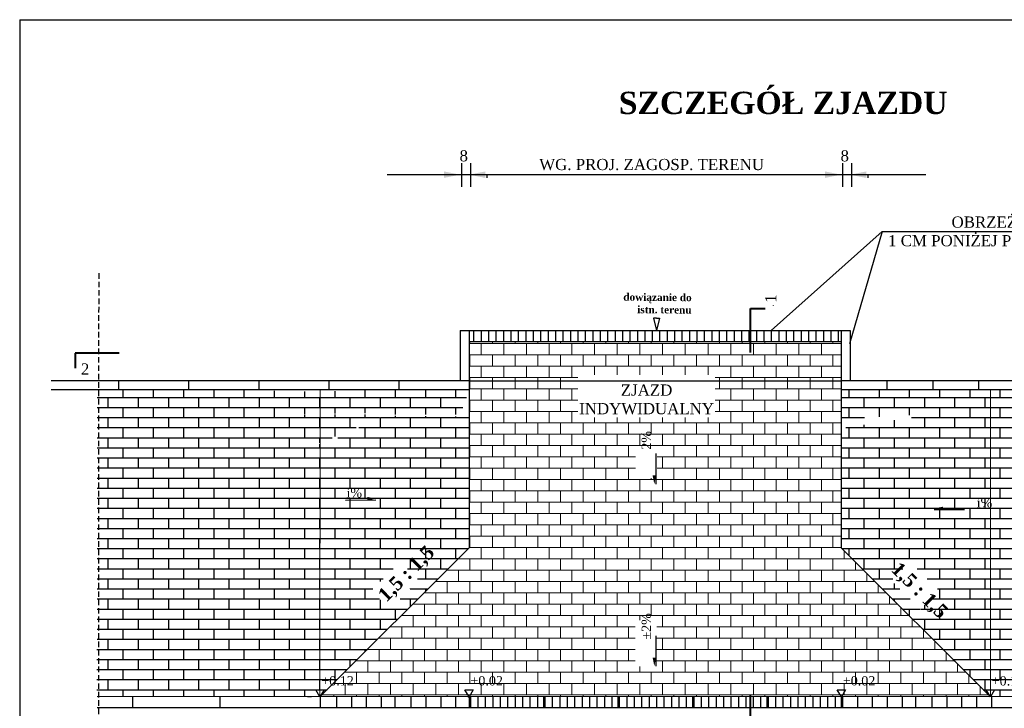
# Model space of a CAD drawing. Header units: metres. Extents: x 592 to 2592, y -1 to 2567.
# Tile 11 of 15: x 592 to 1915, y 1641 to 2567. Entities that reach past the tile are written whole.
import ezdxf

# ---------------------------------------------------------------- set-up
doc = ezdxf.new("R2010")
doc.units = ezdxf.units.M
doc.linetypes.add('DASHED', pattern=[0.75, 0.5, -0.25])
for name, color, linetype, lineweight in [('_kreskowanie', 251, 'Continuous', 5), ('gruba', 7, 'Continuous', 40), ('krawędzie', 7, 'Continuous', 30)]:
    doc.layers.add(name, color=color, linetype=linetype, lineweight=lineweight)
doc.styles.get("Standard").update_dxf_attribs({"font": 'simplex.shx'})

msp = doc.modelspace()

# ---------------------------------------------------------------- hatches: boundary and pattern name
h = msp.add_hatch(color=32)
h.paths.add_polyline_path([(1162.34, 2354.373), (1162.341, 2358.777), (1173.716, 2358.773, -0.00155746), (1173.709, 2356.658)])
h.paths.add_polyline_path([(1173.716, 2358.773), (1162.341, 2358.777), (1162.343, 2363.18), (1173.71, 2360.888, -0.00155746)])
h.paths.add_polyline_path([(1184.216, 2358.769), (1173.716, 2358.773, 0.00155746), (1173.71, 2360.888)])
h.paths.add_polyline_path([(1173.709, 2356.658, 0.00155746), (1173.716, 2358.773), (1184.216, 2358.769)])
h = msp.add_hatch(color=32)
h.paths.add_polyline_path([(1218.09, 2354.376), (1218.089, 2358.78), (1206.714, 2358.776, 0.00155746), (1206.721, 2356.661)])
h.paths.add_polyline_path([(1206.714, 2358.776), (1218.089, 2358.78), (1218.087, 2363.183), (1206.72, 2360.891, 0.00155746)])
h.paths.add_polyline_path([(1196.214, 2358.773), (1206.714, 2358.776, -0.00155746), (1206.72, 2360.891)])
h.paths.add_polyline_path([(1206.721, 2356.661, -0.00155746), (1206.714, 2358.776), (1196.214, 2358.773)])
h = msp.add_hatch(color=32)
h.paths.add_polyline_path([(1674.337, 2354.362), (1674.339, 2358.766), (1685.714, 2358.762, -0.00155746), (1685.706, 2356.647)])
h.paths.add_polyline_path([(1685.714, 2358.762), (1674.339, 2358.766), (1674.34, 2363.169), (1685.708, 2360.877, -0.00155746)])
h.paths.add_polyline_path([(1696.214, 2358.759), (1685.714, 2358.762, 0.00155746), (1685.708, 2360.877)])
h.paths.add_polyline_path([(1685.706, 2356.647, 0.00155746), (1685.714, 2358.762), (1696.214, 2358.759)])
h = msp.add_hatch(color=32)
h.paths.add_polyline_path([(1730.087, 2354.365), (1730.086, 2358.769), (1718.711, 2358.765, 0.00155746), (1718.718, 2356.65)])
h.paths.add_polyline_path([(1718.711, 2358.765), (1730.086, 2358.769), (1730.085, 2363.172), (1718.717, 2360.88, 0.00155746)])
h.paths.add_polyline_path([(1708.211, 2358.762), (1718.711, 2358.765, -0.00155746), (1718.717, 2360.88)])
h.paths.add_polyline_path([(1718.718, 2356.65, -0.00155746), (1718.711, 2358.765), (1708.211, 2358.762)])
at = {"true_color": 0x939598}
h = msp.add_hatch(dxfattribs=at)
h.set_pattern_fill('AR-BRSTD', color=252, scale=0.2, angle=-1e-14, style=0)
h.paths.add_polyline_path([(1084.211, 1996.286), (1084.211, 2035.253), (990.688, 1996.286), (990.864, 1809.211), (1084.211, 1898.782)])
h.paths.add_polyline_path([(990.688, 1996.286), (900.735, 1996.286), (909.846, 1731.469), (962.438, 1781.934), (990.864, 1809.211)])
h.paths.add_polyline_path([(810.781, 1996.286), (810.872, 1899.414), (803.103, 1731.436), (909.846, 1731.469), (900.735, 1996.286)])
h.paths.add_polyline_path([(719.471, 1996.286), (719.562, 1899.414), (719.474, 1731.409), (803.103, 1731.436), (810.872, 1899.414), (810.781, 1996.286)])
h.paths.add_polyline_path([(696.377, 1731.406), (719.476, 1731.406), (719.562, 1899.414), (719.471, 1996.286), (696.5, 1996.286)])
h.paths.add_polyline_path([(1001.354, 1996.286), (1084.211, 2036.286), (696.526, 2036.286), (696.5, 1996.286)])
h.paths.add_polyline_path([(810.744, 2036.286), (785.605, 2069.526), (734.52, 2069.53), (719.471, 2036.286)])
h.paths.add_polyline_path([(734.52, 2069.53), (713.818, 2069.531), (696.594, 2069.532), (696.526, 2036.286), (719.471, 2036.286)])
h.paths.add_polyline_path([(810.744, 2036.286), (902.016, 2036.286), (873.291, 2069.52), (785.605, 2069.526)])
h.paths.add_polyline_path([(1084.211, 2038.414), (997.085, 2066.675), (873.291, 2069.52), (902.016, 2036.286)])
h.paths.add_polyline_path([(1060.271, 2069.506), (997.085, 2066.675), (1084.211, 2038.414), (1084.211, 2072.374)])
h.paths.add_polyline_path([(1617.612, 2182.999), (1617.582, 2183.34), (1585.555, 2183.332), (1585.584, 2182.991)])
h = msp.add_hatch(dxfattribs=at)
h.set_pattern_fill('AR-BRSTD', color=252, scale=0.2, angle=-1e-14, style=0)
h.paths.add_polyline_path([(1808.204, 1968.363), (1808.205, 1996.29), (1901.722, 1996.286), (1901.546, 1809.211), (1808.199, 1898.782)])
h.paths.add_polyline_path([(1901.722, 1996.286), (1991.676, 1996.286), (1982.191, 1731.809), (1929.972, 1781.934), (1901.546, 1809.211)])
h.paths.add_polyline_path([(2081.629, 1996.286), (2081.538, 1899.414), (2082.967, 1731.84), (1984.719, 1731.809), (1991.676, 1996.286)])
h.paths.add_polyline_path([(2172.939, 1996.286), (2172.848, 1899.414), (2172.968, 1731.84), (2081.658, 1731.869), (2081.538, 1899.414), (2081.629, 1996.286)])
h.paths.add_polyline_path([(2196.066, 1731.872), (2172.967, 1731.872), (2172.848, 1899.414), (2172.939, 1996.286), (2195.91, 1996.286)])
h.paths.add_polyline_path([(1808.205, 1996.29), (1808.207, 2036.29), (2195.884, 2036.286), (2195.91, 1996.286)])
h.paths.add_polyline_path([(2081.667, 2036.286), (2081.661, 2069.434), (2165.323, 2069.428), (2172.939, 2036.286)])
h.paths.add_polyline_path([(2165.323, 2069.428), (2186.531, 2069.426), (2194.672, 2068.281), (2195.884, 2036.286), (2172.939, 2036.286)])
h.paths.add_polyline_path([(2081.667, 2036.286), (1990.394, 2036.286), (1990.388, 2069.44), (2081.661, 2069.434)])
h.paths.add_polyline_path([(1899.122, 2036.286), (1899.116, 2069.447), (1990.388, 2069.44), (1990.394, 2036.286)])
h.paths.add_polyline_path([(1808.193, 2069.453), (1899.116, 2069.447), (1899.122, 2036.286), (1808.207, 2036.29)])
h.paths.add_polyline_path([(1274.798, 2182.999), (1274.803, 2182.999), (1306.831, 2182.991), (1306.826, 2182.991)])
h = msp.add_hatch(dxfattribs=at)
h.set_pattern_fill('AR-BRSTD', color=252, scale=0.2, angle=-1e-14, style=0)
h.paths.add_polyline_path([(1084.203, 2034.98), (1084.21, 2034.98), (1196.213, 2033.449), (1196.212, 1994.393), (1084.205, 1996.286)])
h.paths.add_polyline_path([(1084.192, 2069.505), (1110.653, 2069.503), (1140.04, 2069.501), (1196.213, 2069.497), (1184.206, 2036.299), (1084.203, 2036.301)])
h.paths.add_polyline_path([(1128.762, 1813.486), (1089.488, 1774.456), (1064.513, 1799.587), (1103.786, 1838.618)], flags=16)
h.paths.add_polyline_path([(696.157, 1656.85), (995.84, 1656.945), (1196.211, 1857.316), (1196.212, 1994.393), (1084.205, 1996.286), (1084.21, 1898.783), (962.77, 1782.24), (962.757, 1782.24), (909.846, 1731.469), (696.118, 1731.402)])
h = msp.add_hatch(dxfattribs=at)
h.set_pattern_fill('AR-BRSTD', color=252, scale=0.2, angle=-1e-14, style=0)
h.paths.add_polyline_path([(1808.207, 2034.98), (1808.201, 2034.98), (1696.21, 2017.736), (1696.208, 1990.77), (1808.205, 1996.286)])
h.paths.add_polyline_path([(1808.207, 2069.453), (1786.218, 2069.455), (1743.508, 2069.458), (1696.214, 2069.461), (1696.211, 2030.7), (1808.207, 2036.301)])
h.paths.add_polyline_path([(1763.648, 1813.486), (1802.922, 1774.456), (1827.898, 1799.587), (1788.624, 1838.618)], flags=16)
h.paths.add_polyline_path([(1896.255, 1657.23), (2196.254, 1657.324), (2196.292, 1731.876), (1982.191, 1731.809), (1808.201, 1898.783), (1808.205, 1996.286), (1696.208, 1990.77), (1696.196, 1857.305)])
h = msp.add_hatch(color=256)
h.paths.add_polyline_path([(1447.516, 1954.532), (1445.149, 1954.531), (1445.151, 1948.417, 0.00155746), (1446.288, 1948.421)])
h.paths.add_polyline_path([(1445.151, 1948.417), (1445.149, 1954.531), (1442.782, 1954.53), (1444.014, 1948.42, 0.00155746)])
h.paths.add_polyline_path([(1445.153, 1942.773), (1445.151, 1948.417, -0.00155746), (1444.014, 1948.42)])
h.paths.add_polyline_path([(1446.288, 1948.421, -0.00155746), (1445.151, 1948.417), (1445.153, 1942.773)])
h = msp.add_hatch(color=256)
h.paths.add_polyline_path([(1059.409, 1920.89), (1059.409, 1923.256), (1065.523, 1923.254, -0.00155746), (1065.519, 1922.118)])
h.paths.add_polyline_path([(1065.523, 1923.254), (1059.409, 1923.256), (1059.41, 1925.623), (1065.52, 1924.391, -0.00155746)])
h.paths.add_polyline_path([(1071.167, 1923.253), (1065.523, 1923.254, 0.00155746), (1065.52, 1924.391)])
h.paths.add_polyline_path([(1065.519, 1922.118, 0.00155746), (1065.523, 1923.254), (1071.167, 1923.253)])
h = msp.add_hatch(color=256)
h.paths.add_polyline_path([(1832.853, 1907.644), (1832.852, 1910.011), (1826.738, 1910.009, 0.00155746), (1826.742, 1908.872)])
h.paths.add_polyline_path([(1826.738, 1910.009), (1832.852, 1910.011), (1832.851, 1912.378), (1826.741, 1911.146, 0.00155746)])
h.paths.add_polyline_path([(1821.094, 1910.007), (1826.738, 1910.009, -0.00155746), (1826.741, 1911.146)])
h.paths.add_polyline_path([(1826.742, 1908.872, -0.00155746), (1826.738, 1910.009), (1821.094, 1910.007)])
h = msp.add_hatch(color=256)
h.paths.add_polyline_path([(1447.503, 1709.692), (1445.136, 1709.691), (1445.138, 1703.577, 0.00155746), (1446.275, 1703.581)])
h.paths.add_polyline_path([(1445.138, 1703.577), (1445.136, 1709.691), (1442.769, 1709.691), (1444.002, 1703.581, 0.00155746)])
h.paths.add_polyline_path([(1445.14, 1697.934), (1445.138, 1703.577, -0.00155746), (1444.002, 1703.581)])
h.paths.add_polyline_path([(1446.275, 1703.581, -0.00155746), (1445.138, 1703.577), (1445.14, 1697.934)])
at = {"layer": '_kreskowanie', "true_color": 0x636466}
h = msp.add_hatch(dxfattribs=at)
h.set_pattern_fill('AR-B816', color=251, scale=0.075)
h.set_pattern_definition([(0, (-7352.437, 18545.399), (0, 15.24), []), (90, (-7352.437, 18545.399), (-15.24, 15.24), [15.24, -15.24])])
h.paths.add_polyline_path([(1696.21, 2134.433), (1196.214, 2134.454), (1196.211, 1906.876), (1696.199, 1906.866)])
h.paths.add_polyline_path([(1696.196, 1857.305), (1696.199, 1906.866), (1196.211, 1906.876), (1196.211, 1857.316), (996.255, 1657.359), (996.255, 1656.945), (1896.255, 1657.23)])
h.paths.add_polyline_path([(1448.949, 1950.996), (1448.938, 1994.48), (1419.748, 1994.473), (1419.759, 1950.989)], flags=16)
h.paths.add_polyline_path([(1342.286, 2032.562), (1526.931, 2032.562), (1526.931, 2089.59), (1342.286, 2089.59)], flags=16)
h.paths.add_polyline_path([(1448.706, 1697.487), (1448.691, 1760.059), (1419.5, 1760.052), (1419.516, 1697.48)], flags=16)

# ---------------------------------------------------------------- linework, layer by layer
at = {"color": 32}
for p, q in [((1186.003, 2374.41), (1186.003, 2342.259)), ((1198.001, 2374.399), (1198.001, 2342.248)), ((1698.001, 2374.399), (1698.001, 2342.248)), ((1709.998, 2374.388), (1709.998, 2342.238)), ((1810.001, 2358.734), (1085.998, 2358.734)), ((1219.876, 2358.741), (1219.877, 2354.337)), ((1731.873, 2358.73), (1731.874, 2354.327)), ((1602.286, 2149.375), (1751.131, 2282.347)), ((1751.131, 2282.347), (1707.185, 2131.32)), ((1751.131, 2282.347), (2239.537, 2282.347))]:
    msp.add_line(p, q, dxfattribs=at)
at = {"linetype": 'DASHED', "ltscale": 15}
msp.add_line((698.437, 2226.152), (698.009, 1571.823), dxfattribs=at)
for p, q in [((1447.999, 2165.966), (1444.005, 2165.966)), ((1444.005, 2165.966), (1447.999, 2149.386)), ((1451.994, 2165.966), (1447.999, 2149.386)), ((1447.999, 2165.966), (1451.994, 2165.966)), ((1202.286, 2149.384), (1202.286, 2134.407)), ((1212.286, 2149.384), (1212.286, 2134.407)), ((1222.286, 2149.384), (1222.286, 2134.407)), ((1232.286, 2149.384), (1232.286, 2134.407)), ((1242.286, 2149.384), (1242.286, 2134.407)), ((1252.286, 2149.384), (1252.286, 2134.407)), ((1262.286, 2149.384), (1262.286, 2134.407)), ((1272.286, 2149.384), (1272.286, 2134.407)), ((1282.286, 2149.384), (1282.286, 2134.407)), ((1292.286, 2149.384), (1292.286, 2134.407)), ((1302.286, 2149.384), (1302.286, 2134.407)), ((1312.286, 2149.384), (1312.286, 2134.407)), ((1322.286, 2149.384), (1322.286, 2134.407)), ((1332.286, 2149.384), (1332.286, 2134.407)), ((1342.286, 2149.384), (1342.286, 2134.407)), ((1352.286, 2149.384), (1352.286, 2134.407)), ((1362.286, 2149.384), (1362.286, 2134.407)), ((1372.286, 2149.384), (1372.286, 2134.407)), ((1382.286, 2149.384), (1382.286, 2134.407)), ((1392.286, 2149.384), (1392.286, 2134.407)), ((1402.286, 2149.384), (1402.286, 2134.407)), ((1412.286, 2149.384), (1412.286, 2134.407)), ((1422.286, 2149.384), (1422.286, 2134.407)), ((1432.286, 2149.384), (1432.286, 2134.407)), ((1442.286, 2149.384), (1442.286, 2134.407)), ((1452.286, 2149.384), (1452.286, 2134.407)), ((1462.286, 2149.384), (1462.286, 2134.407)), ((1472.286, 2149.384), (1472.286, 2134.407)), ((1482.286, 2149.384), (1482.286, 2134.407)), ((1492.286, 2149.384), (1492.286, 2134.407)), ((1502.286, 2149.384), (1502.286, 2134.407)), ((1512.286, 2149.384), (1512.286, 2134.407)), ((1522.286, 2149.384), (1522.286, 2134.407)), ((1532.286, 2149.384), (1532.286, 2134.407)), ((1542.286, 2149.384), (1542.286, 2134.407)), ((1552.286, 2149.384), (1552.286, 2134.407)), ((1562.286, 2149.384), (1562.286, 2134.407)), ((1572.286, 2149.384), (1572.286, 2134.407)), ((1582.286, 2149.384), (1582.286, 2134.407)), ((1592.286, 2149.384), (1592.286, 2134.407)), ((1602.286, 2149.384), (1602.286, 2134.407)), ((1612.286, 2149.384), (1612.286, 2134.407)), ((1622.286, 2149.384), (1622.286, 2134.407)), ((1632.286, 2149.384), (1632.286, 2134.407)), ((1642.286, 2149.384), (1642.286, 2134.407)), ((1652.286, 2149.384), (1652.286, 2134.407)), ((1662.286, 2149.384), (1662.286, 2134.407)), ((1672.286, 2149.384), (1672.286, 2134.407)), ((1682.286, 2149.384), (1682.286, 2134.407)), ((1692.286, 2149.384), (1692.286, 2134.407)), ((1446.98, 1983.839), (1446.94, 1942.942)), ((1030.101, 1921.425), (1070.998, 1921.466)), ((1862.16, 1908.18), (1821.263, 1908.22)), ((1446.968, 1738.999), (1446.927, 1698.102)), ((1018.02, 1656.912), (1018.02, 1642.286)), ((1038.02, 1656.919), (1038.02, 1642.286)), ((1058.02, 1656.925), (1058.02, 1642.286)), ((1078.02, 1656.931), (1078.02, 1642.286)), ((1118.02, 1656.944), (1118.02, 1642.286)), ((1138.02, 1656.95), (1138.02, 1642.286)), ((1158.02, 1656.957), (1158.02, 1642.286)), ((1178.02, 1656.963), (1178.02, 1642.286)), ((1198.02, 1656.969), (1198.02, 1642.286)), ((1208.02, 1656.972), (1208.02, 1642.286)), ((1218.02, 1656.976), (1218.02, 1642.286)), ((1228.02, 1656.979), (1228.02, 1642.286)), ((1238.02, 1656.982), (1238.02, 1642.286)), ((1248.02, 1656.985), (1248.02, 1642.286)), ((1258.02, 1656.988), (1258.02, 1642.286)), ((1268.02, 1656.991), (1268.02, 1642.286)), ((1278.02, 1656.995), (1278.02, 1642.286)), ((1288.02, 1656.998), (1288.02, 1642.286)), ((1298.02, 1657.001), (1298.02, 1642.286)), ((1308.02, 1657.004), (1308.02, 1642.286)), ((1318.02, 1657.007), (1318.02, 1642.286)), ((1328.02, 1657.01), (1328.02, 1642.286)), ((1338.02, 1657.014), (1338.02, 1642.286)), ((1348.02, 1657.017), (1348.02, 1642.286)), ((1358.02, 1657.02), (1358.02, 1642.286)), ((1368.02, 1657.023), (1368.02, 1642.286)), ((1378.02, 1657.026), (1378.02, 1642.286)), ((1388.02, 1657.029), (1388.02, 1642.286)), ((1398.02, 1657.033), (1398.02, 1642.286)), ((1408.02, 1657.036), (1408.02, 1642.286)), ((1418.02, 1657.039), (1418.02, 1642.286)), ((1428.02, 1657.042), (1428.02, 1642.286)), ((1438.02, 1657.045), (1438.02, 1642.286)), ((1448.02, 1657.048), (1448.02, 1642.286)), ((1458.02, 1657.052), (1458.02, 1642.286)), ((1468.02, 1657.055), (1468.02, 1642.286)), ((1478.02, 1657.058), (1478.02, 1642.286)), ((1488.02, 1657.061), (1488.02, 1642.286)), ((1498.02, 1657.064), (1498.02, 1642.286)), ((1508.02, 1657.067), (1508.02, 1642.286)), ((1518.02, 1657.071), (1518.02, 1642.286)), ((1528.02, 1657.074), (1528.02, 1642.286)), ((1538.02, 1657.077), (1538.02, 1642.286)), ((1548.02, 1657.08), (1548.02, 1642.286)), ((1558.02, 1657.083), (1558.02, 1642.286)), ((1568.02, 1657.086), (1568.02, 1642.286)), ((1578.02, 1657.089), (1578.02, 1642.286)), ((1588.02, 1657.093), (1588.02, 1642.286)), ((1598.02, 1657.096), (1598.02, 1642.286)), ((1608.02, 1657.099), (1608.02, 1642.286)), ((1618.02, 1657.102), (1618.02, 1642.286)), ((1628.02, 1657.105), (1628.02, 1642.286)), ((1638.02, 1657.108), (1638.02, 1642.286)), ((1648.02, 1657.112), (1648.02, 1642.286)), ((1658.02, 1657.115), (1658.02, 1642.286)), ((1668.02, 1657.118), (1668.02, 1642.286)), ((1678.02, 1657.121), (1678.02, 1642.286)), ((1688.02, 1657.124), (1688.02, 1642.286)), ((1688.02, 1657.124), (1688.02, 1642.286)), ((1698.02, 1657.127), (1698.02, 1642.286)), ((1698.02, 1657.127), (1698.02, 1642.286)), ((1718.02, 1657.134), (1718.02, 1642.286)), ((1718.02, 1657.134), (1718.02, 1642.286)), ((1738.02, 1657.14), (1738.02, 1642.286)), ((1738.02, 1657.14), (1738.02, 1642.286)), ((1758.02, 1657.146), (1758.02, 1642.286)), ((1758.02, 1657.146), (1758.02, 1642.286)), ((1778.02, 1657.153), (1778.02, 1642.286)), ((1778.02, 1657.153), (1778.02, 1642.286)), ((1818.02, 1657.165), (1818.02, 1642.286)), ((1838.02, 1657.172), (1838.02, 1642.286)), ((1858.02, 1657.178), (1858.02, 1642.286)), ((1878.02, 1657.184), (1878.02, 1642.286))]:
    msp.add_line(p, q)
at = {"layer": 'Defpoints'}
for q in [(2592.276, 2567.125), (592.276, 1152.125)]:
    msp.add_line((592.276, 2567.125), q, dxfattribs=at)
at = {"layer": 'gruba', "lineweight": 40}
for p, q in [((1574.137, 2119.787), (1574.137, 2179.052)), ((1574.137, 2179.052), (1594.024, 2179.052)), ((666.902, 2118.626), (666.902, 2098.74)), ((726.168, 2118.626), (666.902, 2118.626)), ((1573.911, 1658.43), (1573.911, 1599.165)), ((1573.933, 1653.36), (1573.933, 1594.095))]:
    msp.add_line(p, q, dxfattribs=at)
at = {"layer": 'krawędzie'}
for p, q in [((1184.213, 2149.436), (1184.213, 2081.497)), ((1184.214, 2149.436), (1708.211, 2149.414)), ((1196.214, 2149.435), (1196.213, 2069.497)), ((1696.219, 2149.415), (1696.214, 2069.461)), ((1708.209, 2149.414), (1708.206, 2081.46)), ((1196.214, 2134.454), (1696.21, 2134.433)), ((1196.213, 2081.497), (634.417, 2081.537)), ((725.658, 2069.53), (725.659, 2081.53)), ((819.769, 2069.523), (819.77, 2081.523)), ((913.88, 2069.517), (913.88, 2081.517)), ((1007.99, 2069.51), (1007.991, 2081.51)), ((1102.101, 2069.503), (1102.102, 2081.503)), ((2249.259, 2081.422), (1696.215, 2081.461)), ((1757.939, 2069.457), (1757.939, 2081.457)), ((1819.663, 2069.452), (1819.664, 2081.452)), ((1881.388, 2069.448), (1881.389, 2081.448)), ((1196.213, 2069.497), (634.416, 2069.537)), ((2249.258, 2069.422), (1696.214, 2069.461)), ((2196.243, 1657.324), (696.278, 1656.85)), ((744.057, 1656.865), (744.061, 1642.211)), ((861.447, 1656.902), (861.452, 1642.324)), ((984.211, 1656.866), (978.858, 1656.866)), ((996.233, 1656.945), (996.233, 1642.324)), ((1096.233, 1656.977), (1096.233, 1642.324)), ((1196.233, 1657.008), (1196.233, 1642.324)), ((1296.233, 1657.04), (1296.233, 1642.324)), ((1396.233, 1657.071), (1396.233, 1642.324)), ((1496.233, 1657.103), (1496.233, 1642.324)), ((1596.233, 1657.135), (1596.233, 1642.324)), ((1696.233, 1657.166), (1696.233, 1642.324)), ((1796.233, 1657.198), (1796.233, 1642.324)), ((1898.02, 1657.191), (1898.02, 1642.399)), ((2196.248, 1642.324), (696.283, 1641.85))]:
    msp.add_line(p, q, dxfattribs=at)
at = {"layer": 'krawędzie', "color": 251, "true_color": 0x636466}
for p, q in [((1196.213, 2081.497), (1696.215, 2081.461)), ((1196.213, 2070.959), (1196.211, 1862.059)), ((1696.214, 2069.461), (1696.199, 1862.048)), ((1196.211, 1906.876), (1196.211, 1857.316)), ((1696.199, 1906.866), (1696.196, 1857.305)), ((995.84, 1656.945), (1196.211, 1857.316)), ((1896.255, 1657.23), (1696.196, 1857.305))]:
    msp.add_line(p, q, dxfattribs=at)
at = {"layer": 'krawędzie', "color": 252, "lineweight": 15, "true_color": 0x939598}
for p, q in [((995.84, 1656.945), (995.87, 2069.511)), ((1896.745, 1656.945), (1896.774, 2069.447))]:
    msp.add_line(p, q, dxfattribs=at)
at = {"layer": 'krawędzie', "flags": 128}
for points in [[(995.84, 1656.945), (990.054, 1666.244), (1001.331, 1666.244), (995.84, 1656.945)], [(1196.233, 1657.008), (1190.447, 1666.307), (1201.724, 1666.307), (1196.233, 1657.008)], [(1696.672, 1657.008), (1690.886, 1666.307), (1702.162, 1666.307), (1696.672, 1657.008)], [(1896.745, 1656.945), (1890.959, 1666.244), (1902.235, 1666.244), (1896.745, 1656.945)]]:
    msp.add_lwpolyline(points, dxfattribs=at)
at = {"layer": 'krawędzie'}
msp.add_circle((1196.211, 1657.008), 1, dxfattribs=at)

# ---------------------------------------------------------------- texts
at = {"insert": (1618.24, 2455.056), "char_height": 40, "width": 1350.94607, "attachment_point": 5}
msp.add_mtext('{\\fTimes New Roman|b1|i0|c238|p18;\\H0.75x;SZCZEGÓŁ ZJAZDU }', dxfattribs=at)
at = {"color": 32, "char_height": 15, "attachment_point": 5}
for s, insert, width in [('{\\fTimes New Roman|b0|i0|c238|p18;8 }', (1188.997, 2384.014), 303.60137), ('{\\fTimes New Roman|b0|i0|c238|p18;8 }', (1700.994, 2384.003), 303.60137), ('{\\fTimes New Roman|b0|i0|c238|p18;WG. PROJ. ZAGOSP. TERENU }', (1441.484, 2372.299), 303.60137), ('{\\fTimes New Roman|b0|i0|c238|p18;OBRZEŻE BETONOWE 8X30CM \\P1 CM PONIŻEJ POZIOM NAWIERZCHNI ZJAZDU}', (2007.511, 2282.386), 732.50628), ('{\\fTimes New Roman|b0|i0|c238|p18;\\W1;ZJAZD\\PINDYWIDUALNY}', (1434.722, 2056.554), 303.60137)]:
    msp.add_mtext(s, dxfattribs=dict(at, insert=insert, width=width))
for s, insert, char_height, width, attachment_point, rotation in [('{\\fTimes New Roman|b1|i0|c238|p18;dowiązanie do \\Pistn. terenu}', (1495.347, 2198.655), 10, 148.13099, 3, 359.529378), ('{\\fTimes New Roman|b0|i0|c238|p18;\\H0.7143x;2%\\H1.4x;^I^I}', (1423.063, 2020.775), 17.5, 78.47008, 3, 90.014446), ('{\\fTimes New Roman|b0|i0|c238|p18;\\H0.7143x;i%\\H1.4x;^I^I}', (1031.406, 1942.353), 17.5, 78.47008, 1, 359.985554), ('{\\fTimes New Roman|b0|i0|c238|p18;\\H0.7143x;i%\\H1.4x;^I^I}', (1905.925, 1929.108), 17.5, 78.47008, 3, 0.014446), ('{\\fTimes New Roman|b0|i0|c238|p18;\\H0.7143x;%%P2%\\H1.4x;^I^I}', (1423.05, 1775.936), 17.5, 78.47008, 3, 90.014446), ('{\\fTimes New Roman|b0|i0|c238|p18;\\H0.7143x;+0.12\\H1.4x;^I^I}', (997.599, 1689.617), 17.5, 78.47008, 1, 359.985554), ('{\\fTimes New Roman|b0|i0|c238|p18;\\H0.7143x;+0.02\\H1.4x;^I^I}', (1197.992, 1689.681), 17.5, 78.47008, 1, 359.985554), ('{\\fTimes New Roman|b0|i0|c238|p18;\\H0.7143x;+0.02\\H1.4x;^I^I}', (1698.431, 1689.681), 17.5, 78.47008, 1, 359.985554), ('{\\fTimes New Roman|b0|i0|c238|p18;\\H0.7143x;+0.12\\H1.4x;^I^I}', (1898.504, 1689.617), 17.5, 78.47008, 1, 359.985554)]:
    msp.add_mtext(s, dxfattribs=dict(insert=insert, char_height=char_height, width=width, attachment_point=attachment_point, rotation=rotation))
at = {"color": 32}
for s, insert, char_height, width, attachment_point, rotation in [('{\\fTimes New Roman|b0|i0|c238|p18;1}', (1601.569, 2192.228), 15, 218.41364, 5, 90.014446), ('{\\fTimes New Roman|b0|i0|c238|p18;2}', (680.148, 2097.54), 15, 218.41364, 5, 0.014446), ('{\\fTimes New Roman|b1|i0|c238|p18;\\H1.857x;1,5 : 1,5\\fTimes New Roman|b0|i0|c238|p18;\\H0.5385x;^I}', (1071.743, 1796.44), 10, 283.0539, 1, 44.819468), ('{\\fTimes New Roman|b1|i0|c238|p18;\\H1.857x;1,5 : 1,5\\fTimes New Roman|b0|i0|c238|p18;\\H0.5385x;^I}', (1841.684, 1774.02), 10, 283.0539, 3, 315.178148)]:
    msp.add_mtext(s, dxfattribs=dict(at, insert=insert, char_height=char_height, width=width, attachment_point=attachment_point, rotation=rotation))

doc.saveas('drawing.dxf')
